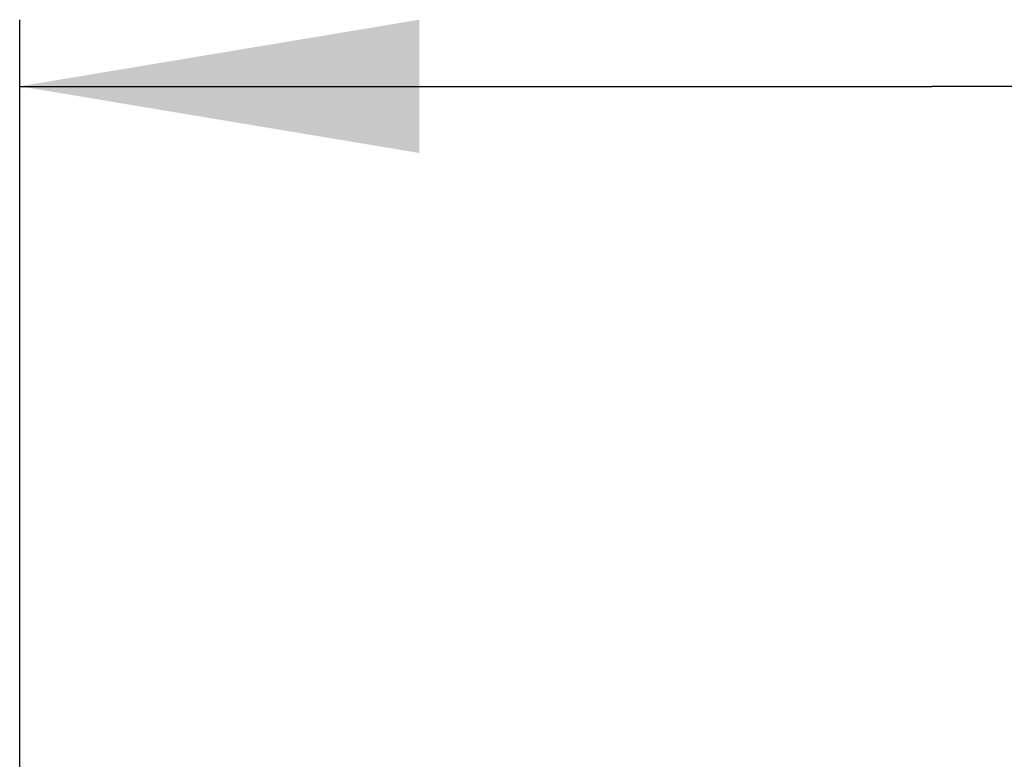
# Model space of a CAD drawing. Header units: millimetres. Extents: x 0 to 11890, y 0 to 8410.
# Tile 22 of 137: x 4054 to 4202, y 6759 to 6870. Entities that reach past the tile are written whole.
import ezdxf

# ---------------------------------------------------------------- set-up
doc = ezdxf.new("R2010")
doc.units = ezdxf.units.MM
doc.header["$LTSCALE"] = 653.95
doc.layers.get('0').update_dxf_attribs({"linetype": 'CONTINUOUS'})
doc.layers.add('ZUIDAYUNDONGFANWEIDXF_DIMENSION', color=7, linetype='CONTINUOUS')
doc.styles.get("Standard").update_dxf_attribs({"font": 'txt', "width": 0.7})
doc.dimstyles.new('DIMSTYLE_3', dxfattribs={"dimtxt": 120, "dimasz": 60, "dimexe": 1, "dimexo": 0, "dimgap": 3, "dimtad": 1, "dimdsep": 46, "dimtxsty": 'Standard', "dimblk": '_FILLED', "dimblk1": '_FILLED', "dimblk2": '_FILLED', "dimcen": 0.09, "dimclrt": 5, "dimazin": 2, "dimtp": 0.5, "dimtm": 0.5, "dimtfac": 1, "dimtofl": 0, "dimtmove": 0, "dimatfit": 3, "dimldrblk": '_FILLED', "dimfxl": 0, "dimtolj": 1, "dimarcsym": 0})

# ---------------------------------------------------------------- blocks, each defined once
blk = doc.blocks.new('_FILLED')
at = {"color": 0, "linetype": 'ByBlock'}
blk.add_solid([(0, 0), (-1, 0.1667), (-1, -0.1667)], dxfattribs=at)
blk = doc.blocks.new('*D26')
at = {"layer": 'ZUIDAYUNDONGFANWEIDXF_DIMENSION', "color": 2, "linetype": 'Continuous'}
for p, q in [((4053.99, 6307.85), (4053.99, 6869.8)), ((4327.99, 6705.74), (4327.99, 6869.8)), ((4053.99, 6859.8), (4190.99, 6859.8)), ((4327.99, 6859.8), (4190.99, 6859.8))]:
    blk.add_line(p, q, dxfattribs=at)
at = {"layer": 'ZUIDAYUNDONGFANWEIDXF_DIMENSION', "color": 2, "linetype": 'Continuous', "xscale": 60, "yscale": 60, "zscale": 60, "rotation": 180}
blk.add_blockref('_FILLED', (4053.99, 6859.8), dxfattribs=at)
at = {"layer": 'ZUIDAYUNDONGFANWEIDXF_DIMENSION', "color": 2, "linetype": 'Continuous', "xscale": 60, "yscale": 60, "zscale": 60}
blk.add_blockref('_FILLED', (4327.99, 6859.8), dxfattribs=at)

msp = doc.modelspace()

# ---------------------------------------------------------------- dimensions: what is measured, and where the dimension line sits
at = {"layer": 'ZUIDAYUNDONGFANWEIDXF_DIMENSION', "color": 2, "linetype": 'Continuous'}
dim = msp.add_linear_dim(base=(4053.991, 6859.803), p1=(4327.991, 6705.735), p2=(4053.991, 6307.854), angle=180, dimstyle='DIMSTYLE_3', dxfattribs=at)
dim.commit()
dim.dimension.update_dxf_attribs({"geometry": '*D26', "text_midpoint": (4064.991, 6859.803), "dimtype": 160})

doc.saveas('drawing.dxf')
